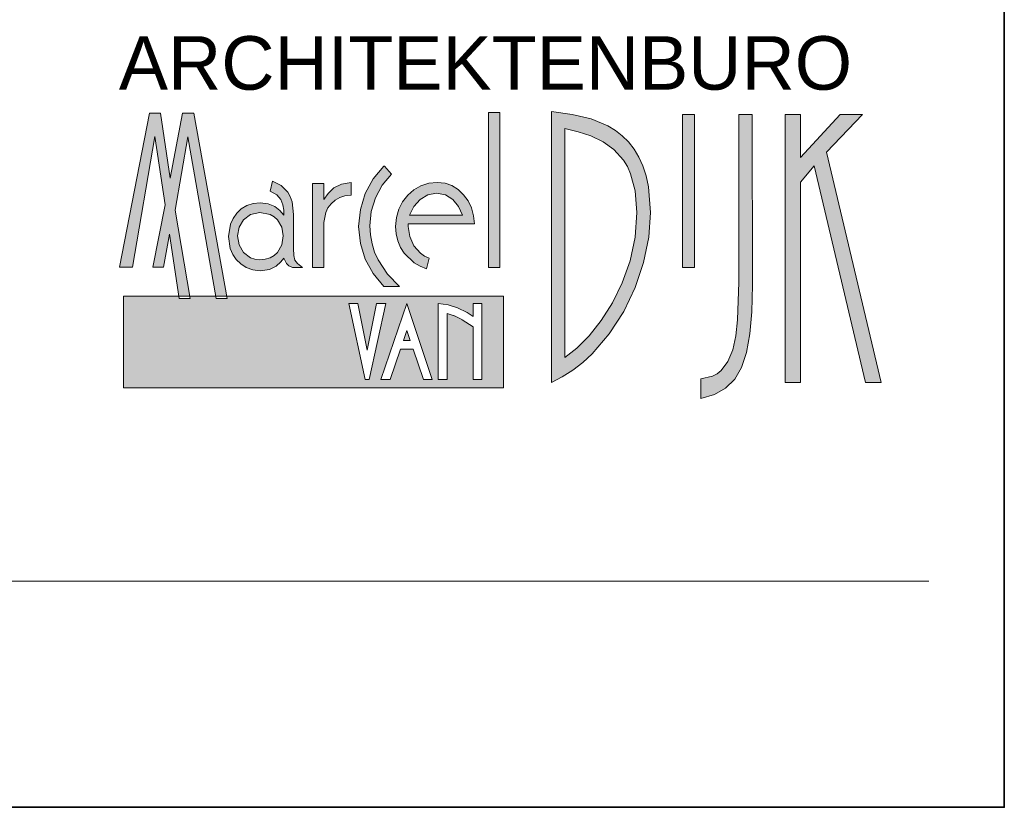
# Model space of a CAD drawing. Header units: millimetres. Extents: x 0 to 10560344, y -63228 to 177747.
# Tile 111 of 126: x 124507 to 129875, y 58344 to 62638. Entities that reach past the tile are written whole.
import ezdxf

# ---------------------------------------------------------------- set-up
doc = ezdxf.new("R2010")
doc.units = ezdxf.units.MM
doc.layers.add('005', color=9, linetype='Continuous', lineweight=5)
doc.layers.add('035', color=82, linetype='Continuous', lineweight=35)
doc.layers.add('xxhiddenxx', color=40, linetype='Continuous', lineweight=0, plot=False)
doc.styles.add('mvd', font='GOTHIC.TTF')

msp = doc.modelspace()

# ---------------------------------------------------------------- hatches: boundary and pattern name
at = {"layer": '005'}
h = msp.add_hatch(color=7, dxfattribs=at)
h.paths.add_polyline_path([(125275.3, 62128.9), (125266.4, 62128.9), (125224.9, 62128.9), (125215, 62128.9), (125051.9, 61288.5), (125122.1, 61288.5), (125243.7, 62001.3), (125300, 61629.6), (125233.8, 61289.5), (125292.1, 61289.5), (125323.7, 61469.4), (125375.2, 61131.3), (125434.2, 61131.3), (125354.4, 61599), (125423.6, 61999.4), (125576.5, 61131.3), (125636.8, 61131.3), (125456.2, 62128.9), (125446.3, 62128.9), (125395.9, 62128.9), (125327.7, 61775)])
h.paths.add_polyline_path([(126001, 61390.3), (126001, 61575.2), (125992.1, 61645.4), (125982.2, 61674.1), (125968.4, 61697.8), (125932.8, 61734.4), (125886.3, 61757.1), (125873.4, 61703.8), (125909, 61684), (125930.8, 61657.3), (125942.6, 61628.6), (125946.6, 61599.9), (125946.6, 61572.3), (125925.8, 61598), (125898.2, 61619.7), (125862.6, 61634.5), (125819.1, 61640.5), (125780.5, 61636.5), (125745.9, 61624.7), (125715.3, 61606.9), (125690.6, 61583.1), (125670.8, 61554.5), (125655.9, 61523.8), (125645.1, 61455.6), (125655, 61390.3), (125668.8, 61358.7), (125687.6, 61331), (125712.3, 61306.3), (125742.9, 61286.5), (125778.5, 61274.7), (125819.1, 61269.7), (125868.5, 61276.7), (125906.1, 61294.4), (125930.8, 61317.2), (125947.3, 61339.9), (125961.4, 61309.3), (125974.3, 61296.4), (125994, 61287.5), (126049.4, 61287.5), (126022.7, 61309.3), (126007.9, 61327.1), (126002, 61351.8)])
h.paths.add_polyline_path([(125912, 61369.6), (125894.2, 61352.8), (125872.5, 61339.9), (125845.8, 61332), (125816.1, 61329.1), (125789.4, 61332), (125765.7, 61339.9), (125727.1, 61369.6), (125703.4, 61411.1), (125695.5, 61459.6), (125703.4, 61507), (125727.1, 61547.5), (125765.7, 61575.2), (125816.1, 61586.1), (125872.5, 61575.2), (125894.2, 61563.4), (125912, 61547.5), (125935.7, 61507), (125943.6, 61459.6), (125935.7, 61411.1)], flags=16)
h.paths.add_polyline_path([(126166.1, 61531.7), (126176, 61587.1), (126187.8, 61611.8), (126204.7, 61634.5), (126226.4, 61654.3), (126252.1, 61669.2), (126280.8, 61678), (126314.4, 61682), (126314.4, 61751.2), (126262, 61742.3), (126220.4, 61720.6), (126188.8, 61689.9), (126166.1, 61658.3), (126166.1, 61744.3), (126103.8, 61744.3), (126103.8, 61287.5), (126166.1, 61287.5)])
h.paths.add_polyline_path([(126447.9, 61667.2), (126484.4, 61735.4), (126533.9, 61796.7), (126496.3, 61840.2), (126492.3, 61840.2), (126435, 61770), (126391.5, 61690.9), (126364.8, 61603.9), (126354.9, 61511), (126364.8, 61418), (126391.5, 61332), (126435, 61253.9), (126492.3, 61183.7), (126578.4, 61183.7), (126512.1, 61250), (126461.7, 61329.1), (126441.9, 61371.6), (126428.1, 61417), (126419.2, 61464.5), (126416.2, 61513.9), (126424.1, 61593)])
h.paths.add_polyline_path([(126981.7, 61569.3), (126969.9, 61611.8), (126952.1, 61650.4), (126927.3, 61684), (126898.7, 61711.6), (126864.1, 61733.4), (126826.5, 61746.3), (126784, 61751.2), (126737.5, 61746.3), (126695, 61732.4), (126656.5, 61710.7), (126622.8, 61681), (126595.2, 61645.4), (126574.4, 61604.9), (126561.6, 61559.4), (126556.6, 61511), (126560.5, 61470.4), (126569.5, 61431.9), (126584.3, 61396.3), (126604, 61364.6), (126657.4, 61312.3), (126690.1, 61293.5), (126725.7, 61280.6), (126740.5, 61338.9), (126714.8, 61349.8), (126692.1, 61364.6), (126656.5, 61405.2), (126633.7, 61455.6), (126625.8, 61511), (126625.8, 61524.8), (126986.7, 61524.8)])
h.paths.add_polyline_path([(126632.7, 61572.3), (126656.5, 61619.7), (126690.1, 61658.3), (126731.6, 61683), (126780, 61692.9), (126828.5, 61683), (126869, 61658.3), (126899.7, 61619.7), (126921.4, 61572.3)], flags=16)
h.paths.add_polyline_path([(127124.1, 62131.9), (127062.8, 62131.9), (127062.8, 61287.5), (127124.1, 61287.5)])
h.paths.add_polyline_path([(127946.6, 61587.1), (127935.8, 61726.5), (127922.9, 61786.8), (127905.1, 61841.2), (127883.4, 61889.6), (127856.7, 61933.1), (127827, 61971.7), (127792.4, 62004.3), (127754.9, 62034), (127714.3, 62058.7), (127622.4, 62097.2), (127518.6, 62122), (127405.9, 62136.8), (127405.9, 60659.8), (127465.2, 60690.4), (127522.5, 60727), (127577.9, 60769.5), (127628.3, 60815.9), (127721.3, 60924.7), (127800.3, 61047.3), (127862.6, 61178.8), (127909.1, 61315.2), (127937.7, 61452.6)])
h.paths.add_polyline_path([(127480, 62044.9), (127551.2, 62027), (127621.4, 62004.3), (127687.6, 61972.7), (127746.9, 61930.2), (127798.4, 61872.8), (127820.1, 61838.2), (127837.9, 61798.6), (127863.6, 61704.7), (127872.5, 61587.1), (127862.6, 61451.7), (127834.9, 61323.1), (127792.4, 61203.5), (127739, 61094.8), (127677.8, 60997.8), (127611.5, 60914.8), (127545.3, 60846.6), (127480, 60796.2)], flags=16)
h.paths.add_polyline_path([(128186.9, 62122), (128120.6, 62122), (128120.6, 61286.5), (128186.9, 61286.5)])
h.paths.add_polyline_path([(128501.3, 62122), (128427.1, 62122), (128427.1, 61206.5), (128421.2, 61001.8), (128411.3, 60913.8), (128394.5, 60837.7), (128368.8, 60774.5), (128332.2, 60726), (128309.5, 60708.2), (128283.8, 60694.4), (128221.5, 60680.5), (128221.5, 60572.8), (128295.7, 60594.5), (128356, 60629.1), (128405.4, 60678.6), (128443, 60742.8), (128470.6, 60823.8), (128488.4, 60924.7), (128499.3, 61046.3), (128502.3, 61191.6)])
h.paths.add_polyline_path([(128839.4, 61841.2), (129119.2, 60659.8), (129203.2, 60659.8), (128905.7, 61915.3), (129101.4, 62122), (128979.8, 62122), (128764.3, 61886.7), (128764.3, 62122), (128681.2, 62122), (128681.2, 60659.8), (128764.3, 60659.8), (128764.3, 61752.2)])
h.paths.add_polyline_path([(127144.9, 61131.3), (125636.8, 61131.3), (125639.1, 61118.5), (125578.8, 61118.5), (125576.5, 61131.3), (125434.2, 61131.3), (125436.4, 61118.5), (125377.2, 61118.5), (125375.2, 61131.3), (125073.6, 61131.3), (125073.6, 60631.1), (127144.9, 60631.1)])
h.paths.add_polyline_path([(126301.7, 61090.2), (126351.1, 61090.2), (126401.8, 60837.1), (126452.5, 61090.2), (126502.9, 61090.2), (126412.1, 60677), (126391.5, 60677)], flags=16)
h.paths.add_polyline_path([(126617.6, 61090.2), (126756.9, 60677), (126708.5, 60677), (126652.1, 60842), (126583.1, 60842), (126526.7, 60677), (126476.3, 60677)], flags=16)
h.paths.add_polyline_path([(126599.5, 60889.7), (126617.6, 60942.8), (126635.8, 60889.7)], flags=0)
h.paths.add_polyline_path([(126789.6, 61090.2), (126842.9, 61083.7), (126895.1, 61067.4), (126946.2, 61042.4), (126980, 61020.1), (126980, 61090.2), (127027.7, 61090.2), (127027.7, 60677), (126980, 60677), (126980, 60962.9), (126922.4, 61000.9), (126877.4, 61023), (126837.3, 61035.5), (126837.3, 60677), (126789.6, 60677)], flags=16)

# ---------------------------------------------------------------- linework, layer by layer
at = {"layer": '005', "color": 7, "linetype": 'Continuous'}
for p, q in [((125215, 62128.9), (125051.9, 61288.5)), ((125224.9, 62128.9), (125215, 62128.9)), ((125266.4, 62128.9), (125224.9, 62128.9)), ((125275.3, 62128.9), (125266.4, 62128.9)), ((125327.7, 61775), (125275.3, 62128.9)), ((125395.9, 62128.9), (125327.7, 61775)), ((125446.3, 62128.9), (125395.9, 62128.9)), ((125456.2, 62128.9), (125446.3, 62128.9)), ((125639.1, 61118.5), (125456.2, 62128.9)), ((127062.8, 62131.9), (127062.8, 61287.5)), ((127124.1, 62131.9), (127062.8, 62131.9)), ((127124.1, 61287.5), (127124.1, 62131.9)), ((127405.9, 62136.8), (127405.9, 60659.8)), ((127518.6, 62122), (127405.9, 62136.8)), ((127622.4, 62097.2), (127518.6, 62122)), ((128120.6, 62122), (128120.6, 61286.5)), ((128186.9, 62122), (128120.6, 62122)), ((128186.9, 61286.5), (128186.9, 62122)), ((128427.1, 62122), (128427.1, 61206.5)), ((128501.3, 62122), (128427.1, 62122)), ((128502.3, 61191.6), (128501.3, 62122)), ((128681.2, 62122), (128681.2, 60659.8)), ((128764.3, 62122), (128681.2, 62122)), ((128979.8, 62122), (128764.3, 61886.7)), ((128764.3, 61886.7), (128764.3, 62122)), ((128905.7, 61915.3), (129101.4, 62122)), ((129101.4, 62122), (128979.8, 62122)), ((127714.3, 62058.7), (127622.4, 62097.2)), ((127754.9, 62034), (127714.3, 62058.7)), ((125122.1, 61288.5), (125243.7, 62001.3)), ((125243.7, 62001.3), (125300, 61629.6)), ((125354.4, 61599), (125423.6, 61999.4)), ((125423.6, 61999.4), (125578.8, 61118.5)), ((127480, 60796.2), (127480, 62044.9)), ((127480, 62044.9), (127551.2, 62027)), ((127551.2, 62027), (127621.4, 62004.3)), ((127621.4, 62004.3), (127687.6, 61972.7)), ((127792.4, 62004.3), (127754.9, 62034)), ((127827, 61971.7), (127792.4, 62004.3)), ((127687.6, 61972.7), (127746.9, 61930.2)), ((127856.7, 61933.1), (127827, 61971.7)), ((127746.9, 61930.2), (127798.4, 61872.8)), ((127883.4, 61889.6), (127856.7, 61933.1)), ((129203.2, 60659.8), (128905.7, 61915.3)), ((126492.3, 61840.2), (126435, 61770)), ((126496.3, 61840.2), (126492.3, 61840.2)), ((126533.9, 61796.7), (126496.3, 61840.2)), ((127798.4, 61872.8), (127820.1, 61838.2)), ((127820.1, 61838.2), (127837.9, 61798.6)), ((127905.1, 61841.2), (127883.4, 61889.6)), ((127922.9, 61786.8), (127905.1, 61841.2)), ((128764.3, 61752.2), (128839.4, 61841.2)), ((128839.4, 61841.2), (129119.2, 60659.8)), ((126484.4, 61735.4), (126533.9, 61796.7)), ((127837.9, 61798.6), (127863.6, 61704.7)), ((127935.8, 61726.5), (127922.9, 61786.8)), ((125873.4, 61703.8), (125886.3, 61757.1)), ((125886.3, 61757.1), (125932.8, 61734.4)), ((125932.8, 61734.4), (125968.4, 61697.8)), ((126103.8, 61744.3), (126103.8, 61287.5)), ((126166.1, 61744.3), (126103.8, 61744.3)), ((126166.1, 61658.3), (126166.1, 61744.3)), ((126262, 61742.3), (126220.4, 61720.6)), ((126314.4, 61751.2), (126262, 61742.3)), ((126314.4, 61682), (126314.4, 61751.2)), ((126435, 61770), (126391.5, 61690.9)), ((126447.9, 61667.2), (126484.4, 61735.4)), ((126695, 61732.4), (126656.5, 61710.7)), ((126737.5, 61746.3), (126695, 61732.4)), ((126784, 61751.2), (126737.5, 61746.3)), ((126826.5, 61746.3), (126784, 61751.2)), ((126864.1, 61733.4), (126826.5, 61746.3)), ((126898.7, 61711.6), (126864.1, 61733.4)), ((128764.3, 60659.8), (128764.3, 61752.2)), ((125909, 61684), (125873.4, 61703.8)), ((125930.8, 61657.3), (125909, 61684)), ((125968.4, 61697.8), (125982.2, 61674.1)), ((126188.8, 61689.9), (126166.1, 61658.3)), ((126220.4, 61720.6), (126188.8, 61689.9)), ((126252.1, 61669.2), (126280.8, 61678)), ((126280.8, 61678), (126314.4, 61682)), ((126391.5, 61690.9), (126364.8, 61603.9)), ((126622.8, 61681), (126595.2, 61645.4)), ((126656.5, 61710.7), (126622.8, 61681)), ((126731.6, 61683), (126690.1, 61658.3)), ((126780, 61692.9), (126731.6, 61683)), ((126828.5, 61683), (126780, 61692.9)), ((126869, 61658.3), (126828.5, 61683)), ((126927.3, 61684), (126898.7, 61711.6)), ((126952.1, 61650.4), (126927.3, 61684)), ((127863.6, 61704.7), (127872.5, 61587.1)), ((127946.6, 61587.1), (127935.8, 61726.5)), ((125300, 61629.6), (125233.8, 61289.5)), ((125715.3, 61606.9), (125745.9, 61624.7)), ((125745.9, 61624.7), (125780.5, 61636.5)), ((125780.5, 61636.5), (125819.1, 61640.5)), ((125819.1, 61640.5), (125862.6, 61634.5)), ((125862.6, 61634.5), (125898.2, 61619.7)), ((125942.6, 61628.6), (125930.8, 61657.3)), ((125946.6, 61599.9), (125942.6, 61628.6)), ((125982.2, 61674.1), (125992.1, 61645.4)), ((125992.1, 61645.4), (126001, 61575.2)), ((126187.8, 61611.8), (126204.7, 61634.5)), ((126204.7, 61634.5), (126226.4, 61654.3)), ((126226.4, 61654.3), (126252.1, 61669.2)), ((126424.1, 61593), (126447.9, 61667.2)), ((126595.2, 61645.4), (126574.4, 61604.9)), ((126690.1, 61658.3), (126656.5, 61619.7)), ((126899.7, 61619.7), (126869, 61658.3)), ((126969.9, 61611.8), (126952.1, 61650.4)), ((125436.4, 61118.5), (125354.4, 61599)), ((125670.8, 61554.5), (125690.6, 61583.1)), ((125690.6, 61583.1), (125715.3, 61606.9)), ((125727.1, 61547.5), (125765.7, 61575.2)), ((125765.7, 61575.2), (125816.1, 61586.1)), ((125816.1, 61586.1), (125872.5, 61575.2)), ((125872.5, 61575.2), (125894.2, 61563.4)), ((125898.2, 61619.7), (125925.8, 61598)), ((125925.8, 61598), (125946.6, 61572.3)), ((125946.6, 61572.3), (125946.6, 61599.9)), ((126001, 61575.2), (126001, 61390.3)), ((126166.1, 61531.7), (126176, 61587.1)), ((126176, 61587.1), (126187.8, 61611.8)), ((126364.8, 61603.9), (126354.9, 61511)), ((126416.2, 61513.9), (126424.1, 61593)), ((126574.4, 61604.9), (126561.6, 61559.4)), ((126656.5, 61619.7), (126632.7, 61572.3)), ((126632.7, 61572.3), (126921.4, 61572.3)), ((126921.4, 61572.3), (126899.7, 61619.7)), ((126981.7, 61569.3), (126969.9, 61611.8)), ((126986.7, 61524.8), (126981.7, 61569.3)), ((127872.5, 61587.1), (127862.6, 61451.7)), ((127937.7, 61452.6), (127946.6, 61587.1)), ((125645.1, 61455.6), (125655.9, 61523.8)), ((125655.9, 61523.8), (125670.8, 61554.5)), ((125703.4, 61507), (125727.1, 61547.5)), ((125894.2, 61563.4), (125912, 61547.5)), ((125912, 61547.5), (125935.7, 61507)), ((126166.1, 61287.5), (126166.1, 61531.7)), ((126561.6, 61559.4), (126556.6, 61511)), ((126625.8, 61524.8), (126986.7, 61524.8)), ((126625.8, 61511), (126625.8, 61524.8)), ((125292.1, 61289.5), (125323.7, 61469.4)), ((125323.7, 61469.4), (125377.2, 61118.5)), ((125695.5, 61459.6), (125703.4, 61507)), ((125935.7, 61507), (125943.6, 61459.6)), ((126354.9, 61511), (126364.8, 61418)), ((126419.2, 61464.5), (126416.2, 61513.9)), ((126428.1, 61417), (126419.2, 61464.5)), ((126556.6, 61511), (126560.5, 61470.4)), ((126560.5, 61470.4), (126569.5, 61431.9)), ((126633.7, 61455.6), (126625.8, 61511)), ((125655, 61390.3), (125645.1, 61455.6)), ((125703.4, 61411.1), (125695.5, 61459.6)), ((125727.1, 61369.6), (125703.4, 61411.1)), ((125935.7, 61411.1), (125912, 61369.6)), ((125943.6, 61459.6), (125935.7, 61411.1)), ((126364.8, 61418), (126391.5, 61332)), ((126441.9, 61371.6), (126428.1, 61417)), ((126569.5, 61431.9), (126584.3, 61396.3)), ((126656.5, 61405.2), (126633.7, 61455.6)), ((127862.6, 61451.7), (127834.9, 61323.1)), ((127909.1, 61315.2), (127937.7, 61452.6)), ((125668.8, 61358.7), (125655, 61390.3)), ((125687.6, 61331), (125668.8, 61358.7)), ((125765.7, 61339.9), (125727.1, 61369.6)), ((125912, 61369.6), (125894.2, 61352.8)), ((126001, 61390.3), (126002, 61351.8)), ((126461.7, 61329.1), (126441.9, 61371.6)), ((126584.3, 61396.3), (126604, 61364.6)), ((126604, 61364.6), (126657.4, 61312.3)), ((126692.1, 61364.6), (126656.5, 61405.2)), ((126714.8, 61349.8), (126692.1, 61364.6)), ((125712.3, 61306.3), (125687.6, 61331)), ((125742.9, 61286.5), (125712.3, 61306.3)), ((125789.4, 61332), (125765.7, 61339.9)), ((125816.1, 61329.1), (125789.4, 61332)), ((125845.8, 61332), (125816.1, 61329.1)), ((125872.5, 61339.9), (125845.8, 61332)), ((125894.2, 61352.8), (125872.5, 61339.9)), ((125930.8, 61317.2), (125906.1, 61294.4)), ((125946.6, 61338.9), (125930.8, 61317.2)), ((125946.6, 61335), (125946.6, 61338.9)), ((125949.6, 61335), (125946.6, 61335)), ((125961.4, 61309.3), (125949.6, 61335)), ((125974.3, 61296.4), (125961.4, 61309.3)), ((126002, 61351.8), (126007.9, 61327.1)), ((126007.9, 61327.1), (126022.7, 61309.3)), ((126022.7, 61309.3), (126049.4, 61287.5)), ((126391.5, 61332), (126435, 61253.9)), ((126512.1, 61250), (126461.7, 61329.1)), ((126657.4, 61312.3), (126690.1, 61293.5)), ((126740.5, 61338.9), (126714.8, 61349.8)), ((126725.7, 61280.6), (126740.5, 61338.9)), ((127834.9, 61323.1), (127792.4, 61203.5)), ((127862.6, 61178.8), (127909.1, 61315.2)), ((125051.9, 61288.5), (125122.1, 61288.5)), ((125233.8, 61289.5), (125292.1, 61289.5)), ((125778.5, 61274.7), (125742.9, 61286.5)), ((125819.1, 61269.7), (125778.5, 61274.7)), ((125868.5, 61276.7), (125819.1, 61269.7)), ((125906.1, 61294.4), (125868.5, 61276.7)), ((125994, 61287.5), (125974.3, 61296.4)), ((126049.4, 61287.5), (125994, 61287.5)), ((126103.8, 61287.5), (126166.1, 61287.5)), ((126435, 61253.9), (126492.3, 61183.7)), ((126578.4, 61183.7), (126512.1, 61250)), ((126690.1, 61293.5), (126725.7, 61280.6)), ((127062.8, 61287.5), (127124.1, 61287.5)), ((128120.6, 61286.5), (128186.9, 61286.5)), ((127792.4, 61203.5), (127739, 61094.8)), ((128427.1, 61206.5), (128421.2, 61001.8)), ((126492.3, 61183.7), (126578.4, 61183.7)), ((127800.3, 61047.3), (127862.6, 61178.8)), ((128499.3, 61046.3), (128502.3, 61191.6)), ((125073.6, 61131.3), (127144.9, 61131.3)), ((125073.6, 60631.1), (125073.6, 61131.3)), ((125377.2, 61118.5), (125436.4, 61118.5)), ((125578.8, 61118.5), (125639.1, 61118.5)), ((126351.1, 61090.2), (126301.7, 61090.2)), ((126502.9, 61090.2), (126452.5, 61090.2)), ((126617.6, 61090.2), (126476.3, 60677)), ((126756.9, 60677), (126617.6, 61090.2)), ((126842.9, 61083.7), (126789.6, 61090.2)), ((126789.6, 61090.2), (126789.6, 60677)), ((126980, 61020.1), (126980, 61090.2)), ((127027.7, 61090.2), (126980, 61090.2)), ((127027.7, 60677), (127027.7, 61090.2)), ((127144.9, 61131.3), (127144.9, 60631.1)), ((127739, 61094.8), (127677.8, 60997.8)), ((126880.8, 61021.9), (126837.3, 61035.5)), ((126837.3, 61035.5), (126837.3, 60677)), ((126895.1, 61067.4), (126842.9, 61083.7)), ((126946.2, 61042.4), (126895.1, 61067.4)), ((126980, 61020.1), (126946.2, 61042.4)), ((127721.3, 60924.7), (127800.3, 61047.3)), ((128488.4, 60924.7), (128499.3, 61046.3)), ((126925.2, 60999.5), (126874.1, 61024.6)), ((126980, 60962.9), (126919.9, 61002.5)), ((127677.8, 60997.8), (127611.5, 60914.8)), ((128421.2, 61001.8), (128411.3, 60913.8)), ((126617.6, 60942.8), (126599.5, 60889.7)), ((126617.6, 60942.8), (126635.8, 60889.7)), ((126980, 60677), (126980, 60962.9)), ((127628.3, 60815.9), (127721.3, 60924.7)), ((128470.6, 60823.8), (128488.4, 60924.7)), ((126635.8, 60889.7), (126599.5, 60889.7)), ((127611.5, 60914.8), (127545.3, 60846.6)), ((128411.3, 60913.8), (128394.5, 60837.7)), ((126583.1, 60842), (126526.7, 60677)), ((126652.1, 60842), (126583.1, 60842)), ((126652.1, 60842), (126708.5, 60677)), ((127545.3, 60846.6), (127480, 60796.2)), ((128394.5, 60837.7), (128368.8, 60774.5)), ((128443, 60742.8), (128470.6, 60823.8)), ((127522.5, 60727), (127577.9, 60769.5)), ((127577.9, 60769.5), (127628.3, 60815.9)), ((128368.8, 60774.5), (128332.2, 60726)), ((127465.2, 60690.4), (127522.5, 60727)), ((128332.2, 60726), (128309.5, 60708.2)), ((128405.4, 60678.6), (128443, 60742.8)), ((126476.3, 60677), (126526.7, 60677)), ((126708.5, 60677), (126756.9, 60677)), ((126789.6, 60677), (126837.3, 60677)), ((126980, 60677), (127027.7, 60677)), ((127405.9, 60659.8), (127465.2, 60690.4)), ((128283.8, 60694.4), (128221.5, 60680.5)), ((128221.5, 60680.5), (128221.5, 60572.8)), ((128309.5, 60708.2), (128283.8, 60694.4)), ((128356, 60629.1), (128405.4, 60678.6)), ((128681.2, 60659.8), (128764.3, 60659.8)), ((129119.2, 60659.8), (129203.2, 60659.8)), ((127144.9, 60631.1), (125073.6, 60631.1)), ((128295.7, 60594.5), (128356, 60629.1)), ((128221.5, 60572.8), (128295.7, 60594.5))]:
    msp.add_line(p, q, dxfattribs=at)
at = {"layer": '005', "color": 7}
for p, q in [((126391.5, 60677), (126301.7, 61090.2)), ((126401.8, 60837.1), (126351.1, 61090.2)), ((126401.8, 60837.1), (126452.5, 61090.2)), ((126412.1, 60677), (126502.9, 61090.2)), ((126412.1, 60677), (126391.5, 60677))]:
    msp.add_line(p, q, dxfattribs=at)
at = {"layer": '035', "color": 7}
msp.add_lwpolyline([(84137.2, 58343.9), (84137.2, 58343.9), (129875.2, 58343.9), (129875.2, 64774.2), (129175.6, 64774.2)], dxfattribs=at)
at = {"layer": 'xxhiddenxx', "color": 7}
msp.add_line((84548.1, 59576.8), (129464.2, 59576.8), dxfattribs=at)

# ---------------------------------------------------------------- texts
at = {"layer": '005', "color": 7, "style": 'mvd', "width": 1.03}
msp.add_text('ARCHITEKTENBURO', height=291.811, dxfattribs=at).set_placement((125048.1, 62256.5))

doc.saveas('drawing.dxf')
